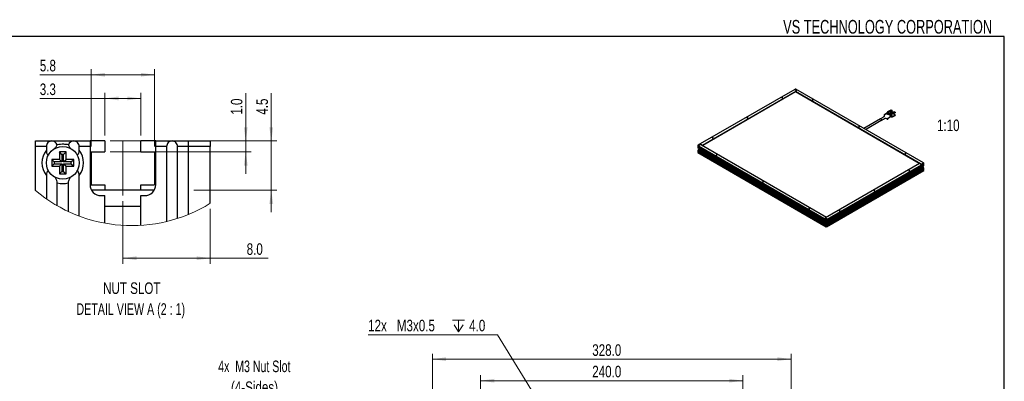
# Model space of a CAD drawing. Header units: millimetres. Extents: x 6 to 294, y 6 to 202.
# Tile 7 of 7: x 111 to 291, y 136 to 202. Entities that reach past the tile are written whole.
import ezdxf

# ---------------------------------------------------------------- set-up
doc = ezdxf.new("R2010")
doc.units = ezdxf.units.MM
doc.linetypes.add('CENTERX2', pattern=[20.32, 12.7, -2.54, 2.54, -2.54])
doc.styles.add('SLDTEXTSTYLE0', font='TXT', dxfattribs={"width": 0.75})
doc.styles.add('SLDTEXTSTYLE1', font='TXT', dxfattribs={"width": 0.7})
doc.styles.add('SLDTEXTSTYLE6', font='TXT', dxfattribs={"width": 0.683333})
doc.styles.add('SLDTEXTSTYLE7', font='TXT', dxfattribs={"width": 0.690476})
doc.dimstyles.new('SLDDIMSTYLE0', dxfattribs={"dimtxt": 2.116667, "dimasz": 2.5, "dimexe": 0, "dimexo": 0.0625, "dimgap": 0.529167, "dimtad": 1, "dimdec": 1, "dimlfac": 5, "dimrnd": 1e-09, "dimzin": 4, "dimdsep": 46, "dimtxsty": 'SLDTEXTSTYLE0', "dimsah": 1, "dimcen": 0.09, "dimadec": 0, "dimazin": 1, "dimtfac": 1, "dimtdec": 1, "dimtofl": 0, "dimtmove": 0, "dimatfit": 3, "dimfxl": 1, "dimfrac": 2, "dimtolj": 1, "dimtzin": 12, "dimarcsym": 0})
doc.dimstyles.new('SLDDIMSTYLE3', dxfattribs={"dimtxt": 2.116667, "dimasz": 2.5, "dimexe": 0, "dimexo": 0.0625, "dimgap": 0.529167, "dimtad": 0, "dimtih": 1, "dimtoh": 1, "dimdec": 1, "dimlfac": 5, "dimrnd": 1e-09, "dimzin": 12, "dimdsep": 46, "dimtxsty": 'SLDTEXTSTYLE0', "dimblk1": 'NONE', "dimsah": 1, "dimcen": 0, "dimadec": 0, "dimazin": 3, "dimtfac": 1, "dimtdec": 1, "dimtmove": 0, "dimatfit": 3, "dimldrblk": 'NONE', "dimfxl": 1, "dimfrac": 2, "dimtolj": 1, "dimtzin": 12, "dimarcsym": 0})
doc.dimstyles.new('SLDDIMSTYLE4', dxfattribs={"dimtxt": 2.116667, "dimasz": 2.5, "dimexe": 0, "dimexo": 0.0625, "dimgap": 0.529167, "dimtad": 1, "dimdec": 1, "dimlfac": 0.5, "dimrnd": 1e-09, "dimzin": 12, "dimdsep": 46, "dimtxsty": 'SLDTEXTSTYLE0', "dimsah": 1, "dimcen": 0.09, "dimadec": 0, "dimazin": 3, "dimtfac": 1, "dimtdec": 1, "dimtofl": 0, "dimtmove": 0, "dimatfit": 3, "dimfxl": 1, "dimfrac": 2, "dimtolj": 1, "dimtzin": 12, "dimarcsym": 0})
doc.dimstyles.new('SLDDIMSTYLE5', dxfattribs={"dimtxt": 2.116667, "dimasz": 2.5, "dimexe": 0, "dimexo": 0.0625, "dimgap": 0.529167, "dimtad": 1, "dimdec": 1, "dimlfac": 0.5, "dimrnd": 1e-09, "dimzin": 4, "dimdsep": 46, "dimtxsty": 'SLDTEXTSTYLE0', "dimsah": 1, "dimcen": 0.09, "dimadec": 0, "dimazin": 1, "dimtfac": 1, "dimtdec": 1, "dimtofl": 0, "dimtmove": 0, "dimatfit": 3, "dimfxl": 1, "dimfrac": 2, "dimtolj": 1, "dimtzin": 12, "dimarcsym": 0})
doc.dimstyles.new('SLDDIMSTYLE6', dxfattribs={"dimtxt": 2.116667, "dimasz": 2.5, "dimexe": 0, "dimexo": 0.0625, "dimgap": 0.529167, "dimtad": 1, "dimdec": 1, "dimlfac": 0.5, "dimrnd": 1e-09, "dimzin": 12, "dimdsep": 46, "dimtxsty": 'SLDTEXTSTYLE0', "dimsah": 1, "dimcen": 0.09, "dimadec": 0, "dimazin": 3, "dimtfac": 1, "dimtdec": 1, "dimtmove": 0, "dimatfit": 0, "dimfxl": 1, "dimfrac": 2, "dimtolj": 1, "dimtzin": 12, "dimarcsym": 0})
doc.dimstyles.new('SLDDIMSTYLE7', dxfattribs={"dimtxt": 2.116667, "dimasz": 2.5, "dimexe": 0, "dimexo": 0.0625, "dimgap": 0.529167, "dimtad": 1, "dimdec": 1, "dimlfac": 0.5, "dimrnd": 1e-09, "dimzin": 4, "dimdsep": 46, "dimtxsty": 'SLDTEXTSTYLE0', "dimsah": 1, "dimcen": 0.09, "dimadec": 0, "dimazin": 1, "dimtfac": 1, "dimtdec": 1, "dimtmove": 0, "dimatfit": 0, "dimfxl": 1, "dimfrac": 2, "dimtolj": 1, "dimtzin": 12, "dimarcsym": 0})

# ---------------------------------------------------------------- blocks, each defined once
blk = doc.blocks.new('SW_NOTE_3')
at = {"color": 0, "linetype": 'Continuous', "lineweight": 0}
blk.add_line((20.62, 0), (0, 0), dxfattribs=at)
at = {"color": 0, "linetype": 'Continuous', "lineweight": 0, "attachment_point": 2}
for s, insert, char_height, style in [('4x  M3 Nut Slot', (10.13, 6.61), 2.1167, 'SLDTEXTSTYLE6'), ('(4-Sides)', (10.16, 2.79), 2.117, 'SLDTEXTSTYLE0')]:
    blk.add_mtext(s, dxfattribs=dict(at, insert=insert, char_height=char_height, style=style))
blk = doc.blocks.new('_D_7')
at = {"color": 7, "linetype": 'Continuous', "lineweight": 18}
for p, q in [((186.52, 115.54), (186.52, 141.03)), ((252.12, 115.54), (252.12, 141.03)), ((186.52, 140.03), (252.12, 140.03))]:
    blk.add_line(p, q, dxfattribs=at)
for points in [[(186.52, 140.03), (189.02, 139.68), (189.02, 140.38)], [(252.12, 140.03), (249.62, 140.38), (249.62, 139.68)]]:
    blk.add_solid(points, dxfattribs=at)
at = {"color": 7, "linetype": 'Continuous', "lineweight": 18, "insert": (215.75, 142.75), "char_height": 2.117, "attachment_point": 1, "style": 'SLDTEXTSTYLE0'}
blk.add_mtext('328.0', dxfattribs=at)
blk = doc.blocks.new('SW_SYMBOL_HOLE_DEPTH')
at = {"color": 0, "linetype": 'Continuous', "lineweight": 18}
for p, q in [((0, 875), (800, 875)), ((400, 875), (400, 75)), ((100, 555), (400, 75)), ((700, 555), (400, 75))]:
    blk.add_line(p, q, dxfattribs=at)
blk = doc.blocks.new('_D_8')
at = {"color": 7, "linetype": 'Continuous', "lineweight": 18}
for p, q in [((198.39, 144.51), (174.74, 144.51)), ((211.16, 123.77), (198.39, 144.51)), ((211.47, 123.26), (211.16, 123.77))]:
    blk.add_line(p, q, dxfattribs=at)
blk.add_solid([(211.16, 123.77), (210.15, 126.08), (209.55, 125.71)], dxfattribs=at)
at = {"color": 7, "linetype": 'Continuous', "lineweight": 18, "xscale": 0.0027037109, "yscale": 0.0027037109, "zscale": 0.0027037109}
blk.add_blockref('SW_SYMBOL_HOLE_DEPTH', (190.21, 144.8), dxfattribs=at)
at = {"color": 7, "linetype": 'Continuous', "lineweight": 18, "char_height": 2.117, "attachment_point": 1, "style": 'SLDTEXTSTYLE0'}
for s, insert in [('12x', (174.74, 147.24)), ('M3x0.5', (180, 147.24)), ('4.0', (193.23, 147.24))]:
    blk.add_mtext(s, dxfattribs=dict(at, insert=insert))
blk = doc.blocks.new('_NONE')
blk = doc.blocks.new('_D_9')
at = {"color": 7, "linetype": 'Continuous', "lineweight": 18}
for p, q in [((195.32, 125.34), (195.32, 137.09)), ((243.32, 125.34), (243.32, 137.09)), ((195.32, 136.09), (243.32, 136.09))]:
    blk.add_line(p, q, dxfattribs=at)
for points in [[(195.32, 136.09), (197.82, 135.74), (197.82, 136.44)], [(243.32, 136.09), (240.82, 136.44), (240.82, 135.74)]]:
    blk.add_solid(points, dxfattribs=at)
at = {"color": 7, "linetype": 'Continuous', "lineweight": 18, "insert": (215.75, 138.82), "char_height": 2.117, "attachment_point": 1, "style": 'SLDTEXTSTYLE0'}
blk.add_mtext('240.0', dxfattribs=at)
blk = doc.blocks.new('_D_11')
at = {"color": 7, "linetype": 'Continuous', "lineweight": 18}
for p, q in [((124.07, 178.95), (124.07, 193.07)), ((135.67, 178.95), (135.67, 193.07)), ((124.07, 192.07), (114.67, 192.07)), ((124.07, 192.07), (135.67, 192.07))]:
    blk.add_line(p, q, dxfattribs=at)
for points in [[(124.07, 192.07), (126.57, 191.72), (126.57, 192.42)], [(135.67, 192.07), (133.17, 192.42), (133.17, 191.72)]]:
    blk.add_solid(points, dxfattribs=at)
at = {"color": 7, "linetype": 'Continuous', "lineweight": 18, "insert": (114.67, 194.8), "char_height": 2.117, "attachment_point": 1, "style": 'SLDTEXTSTYLE0'}
blk.add_mtext('5.8', dxfattribs=at)
blk = doc.blocks.new('_D_12')
at = {"color": 7, "linetype": 'Continuous', "lineweight": 18}
for p, q in [((126.57, 187.74), (114.67, 187.74)), ((126.57, 180.95), (126.57, 188.74)), ((126.57, 187.74), (133.17, 187.74)), ((133.17, 180.95), (133.17, 188.74))]:
    blk.add_line(p, q, dxfattribs=at)
for points in [[(126.57, 187.74), (129.07, 187.39), (129.07, 188.09)], [(133.17, 187.74), (130.67, 188.09), (130.67, 187.39)]]:
    blk.add_solid(points, dxfattribs=at)
at = {"color": 7, "linetype": 'Continuous', "lineweight": 18, "insert": (114.67, 190.47), "char_height": 2.117, "attachment_point": 1, "style": 'SLDTEXTSTYLE0'}
blk.add_mtext('3.3', dxfattribs=at)
blk = doc.blocks.new('_D_13')
at = {"color": 7, "linetype": 'Continuous', "lineweight": 18}
for p, q in [((129.87, 168.95), (129.87, 157.5)), ((145.87, 167.54), (145.87, 157.5)), ((129.87, 158.5), (145.87, 158.5)), ((145.87, 158.5), (156.43, 158.5))]:
    blk.add_line(p, q, dxfattribs=at)
for points in [[(129.87, 158.5), (132.37, 158.15), (132.37, 158.85)], [(145.87, 158.5), (143.37, 158.85), (143.37, 158.15)]]:
    blk.add_solid(points, dxfattribs=at)
at = {"color": 7, "linetype": 'Continuous', "lineweight": 18, "insert": (152.52, 161.23), "char_height": 2.117, "attachment_point": 1, "style": 'SLDTEXTSTYLE0'}
blk.add_mtext('8.0', dxfattribs=at)
blk = doc.blocks.new('_D_14')
at = {"color": 7, "linetype": 'Continuous', "lineweight": 18}
for p, q in [((157.02, 179.95), (157.02, 188.67)), ((127.57, 179.95), (158.02, 179.95)), ((157.02, 179.95), (157.02, 170.95)), ((142.87, 170.95), (158.02, 170.95)), ((157.02, 170.95), (157.02, 166.95))]:
    blk.add_line(p, q, dxfattribs=at)
for points in [[(157.02, 179.95), (157.37, 182.45), (156.67, 182.45)], [(157.02, 170.95), (156.67, 168.45), (157.37, 168.45)]]:
    blk.add_solid(points, dxfattribs=at)
at = {"color": 7, "linetype": 'Continuous', "lineweight": 18, "insert": (154.29, 184.76), "char_height": 2.117, "attachment_point": 1, "rotation": 90, "style": 'SLDTEXTSTYLE0'}
blk.add_mtext('4.5', dxfattribs=at)
blk = doc.blocks.new('_D_15')
at = {"color": 7, "linetype": 'Continuous', "lineweight": 18}
for p, q in [((152.35, 179.95), (152.35, 188.67)), ((127.57, 179.95), (153.35, 179.95)), ((152.35, 179.95), (152.35, 177.95)), ((127.57, 177.95), (153.35, 177.95)), ((152.35, 177.95), (152.35, 173.95))]:
    blk.add_line(p, q, dxfattribs=at)
for points in [[(152.35, 179.95), (152.7, 182.45), (152, 182.45)], [(152.35, 177.95), (152, 175.45), (152.7, 175.45)]]:
    blk.add_solid(points, dxfattribs=at)
at = {"color": 7, "linetype": 'Continuous', "lineweight": 18, "insert": (149.62, 184.76), "char_height": 2.117, "attachment_point": 1, "rotation": 90, "style": 'SLDTEXTSTYLE0'}
blk.add_mtext('1.0', dxfattribs=at)
blk = doc.blocks.new('SW_NOTE_4')
at = {"color": 0, "linetype": 'Continuous', "lineweight": 18, "attachment_point": 2}
for s, insert, char_height, style in [('NUT SLOT', (6.09, 2.73), 2.117, 'SLDTEXTSTYLE0'), ('DETAIL VIEW A (2 : 1)', (5.9, -1.09), 2.1167, 'SLDTEXTSTYLE7')]:
    blk.add_mtext(s, dxfattribs=dict(at, insert=insert, char_height=char_height, style=style))

msp = doc.modelspace()

# ---------------------------------------------------------------- linework, layer by layer
at = {"color": 7, "linetype": 'Continuous', "lineweight": 25}
for p, q in [((291.144, 199.039), (5.901, 199.039)), ((291.144, 6.453), (291.144, 199.039)), ((252.797, 189.391), (235.084, 179.165)), ((252.903, 189.452), (252.797, 189.391)), ((252.797, 189.391), (253.115, 189.207)), ((252.974, 189.452), (252.903, 189.452)), ((276.344, 175.961), (252.974, 189.452)), ((253.115, 189.085), (235.897, 179.145)), ((252.938, 188.917), (235.954, 179.112)), ((252.938, 188.982), (253.115, 189.085)), ((275.813, 175.777), (252.938, 188.982)), ((252.938, 188.917), (252.938, 188.982)), ((275.58, 175.846), (252.938, 188.917)), ((269.847, 185.33), (270.413, 185.657)), ((270.413, 185.657), (270.643, 185.524)), ((268.478, 184.003), (265.446, 182.252)), ((269.214, 184.765), (269.624, 185.001)), ((269.624, 185.099), (269.681, 185.132)), ((269.624, 185.099), (269.624, 184.936)), ((269.624, 185.099), (269.907, 184.936)), ((269.624, 184.936), (269.907, 184.773)), ((269.681, 185.132), (269.964, 184.969)), ((270.416, 185.491), (269.738, 185.099)), ((269.847, 185.163), (269.847, 185.33)), ((269.847, 185.33), (269.992, 185.246)), ((269.851, 184.111), (270.501, 184.487)), ((269.851, 184.03), (269.851, 184.111)), ((269.964, 184.969), (269.907, 184.936)), ((269.907, 184.773), (270.24, 184.965)), ((269.907, 184.936), (269.907, 184.773)), ((269.95, 184.977), (270.629, 185.369)), ((269.964, 184.944), (270.629, 185.328)), ((270.664, 185.308), (269.964, 184.903)), ((269.964, 184.903), (269.964, 184.969)), ((270.229, 184.738), (270.038, 184.848)), ((270.155, 184.916), (270.24, 184.867)), ((270.155, 184.916), (270.155, 184.916)), ((270.24, 184.965), (270.24, 184.867)), ((270.24, 184.867), (270.324, 184.916)), ((270.501, 184.854), (270.254, 184.712)), ((270.264, 184.358), (270.264, 184.677)), ((270.324, 185.054), (270.664, 185.25)), ((270.324, 184.916), (270.324, 185.054)), ((270.324, 185.038), (270.36, 185.018)), ((270.33, 185.035), (270.498, 185.132)), ((270.36, 185.034), (270.926, 185.361)), ((270.36, 185.034), (270.59, 184.901)), ((270.36, 185.034), (270.36, 184.936)), ((270.36, 184.936), (270.501, 184.854)), ((270.59, 184.289), (270.374, 184.414)), ((270.629, 185.369), (270.416, 185.491)), ((270.466, 185.12), (270.452, 185.128)), ((270.466, 185.12), (270.508, 185.144)), ((270.466, 185.136), (270.466, 185.12)), ((270.492, 185.135), (270.498, 185.132)), ((270.498, 185.114), (270.498, 185.132)), ((270.643, 185.524), (270.501, 185.442)), ((270.501, 184.487), (270.501, 184.854)), ((270.508, 185.144), (270.522, 185.169)), ((270.586, 185.393), (270.643, 185.426)), ((270.59, 184.901), (271.155, 185.228)), ((270.59, 184.901), (270.59, 184.289)), ((270.59, 184.289), (271.155, 184.616)), ((270.629, 185.328), (270.629, 185.369)), ((270.664, 185.308), (270.629, 185.328)), ((270.643, 185.426), (270.643, 185.524)), ((270.664, 185.25), (270.664, 185.308)), ((270.926, 185.361), (271.155, 185.228)), ((271.155, 185.091), (270.957, 184.977)), ((270.957, 184.977), (270.957, 184.638)), ((270.957, 184.828), (271.037, 184.782)), ((271.07, 184.801), (270.957, 184.736)), ((270.957, 184.638), (271.155, 184.752)), ((271.155, 184.752), (271.07, 184.801)), ((271.155, 185.228), (271.155, 185.091)), ((271.155, 184.752), (271.155, 184.616)), ((265.746, 182.079), (268.628, 183.743)), ((113.87, 179.95), (116.87, 179.95)), ((113.87, 178.95), (113.87, 179.95)), ((115.87, 178.95), (113.87, 178.95)), ((113.87, 170.886), (113.87, 178.95)), ((115.87, 178.95), (115.87, 178.282)), ((116.87, 179.95), (120.87, 179.95)), ((120.87, 179.95), (123.87, 179.95)), ((121.87, 178.282), (121.87, 178.95)), ((123.87, 178.95), (121.87, 178.95)), ((123.87, 179.95), (123.87, 178.95)), ((126.57, 179.95), (123.87, 179.95)), ((123.87, 178.95), (123.87, 171.95)), ((126.57, 179.95), (126.57, 177.95)), ((133.17, 177.95), (133.17, 179.95)), ((135.87, 179.95), (133.17, 179.95)), ((135.87, 179.95), (138.87, 179.95)), ((135.87, 178.95), (135.87, 179.95)), ((137.87, 178.95), (135.87, 178.95)), ((135.87, 171.95), (135.87, 178.95)), ((137.87, 178.95), (137.87, 165.219)), ((138.87, 179.95), (141.87, 179.95)), ((139.87, 165.779), (139.87, 178.95)), ((141.87, 178.95), (139.87, 178.95)), ((141.87, 179.95), (145.87, 179.95)), ((141.87, 178.95), (141.87, 179.95)), ((145.87, 178.95), (141.87, 178.95)), ((141.87, 166.508), (141.87, 178.95)), ((145.87, 179.95), (145.87, 178.95)), ((145.87, 168.544), (145.87, 178.95)), ((235.084, 179.165), (235.084, 179.124)), ((235.084, 179.124), (235.19, 179.063)), ((235.084, 179.124), (235.084, 179.002)), ((235.084, 179.002), (235.084, 178.839)), ((235.084, 178.839), (235.084, 178.716)), ((235.19, 178.655), (235.084, 178.716)), ((235.331, 178.41), (235.084, 178.267)), ((235.508, 179.247), (235.19, 179.063)), ((235.19, 178.655), (235.19, 179.063)), ((235.19, 179.063), (258.56, 165.572)), ((235.19, 178.981), (235.19, 179.063)), ((258.371, 165.599), (235.19, 178.981)), ((235.19, 178.9), (258.324, 165.545)), ((235.19, 178.818), (235.19, 178.9)), ((258.324, 165.463), (235.19, 178.818)), ((235.19, 178.545), (235.19, 178.736)), ((235.19, 178.736), (258.371, 165.354)), ((235.19, 178.545), (258.242, 165.237)), ((235.433, 178.395), (235.438, 178.401)), ((235.441, 178.4), (235.433, 178.395)), ((235.473, 178.372), (235.433, 178.395)), ((235.473, 178.381), (235.473, 178.336)), ((235.897, 179.145), (235.72, 179.247)), ((235.72, 179.247), (258.595, 166.041)), ((119.47, 177.95), (118.27, 177.95)), ((118.27, 177.95), (118.27, 176.55)), ((118.716, 177.505), (118.27, 177.95)), ((118.716, 177.505), (118.716, 176.105)), ((119.025, 177.505), (118.716, 177.505)), ((119.025, 177.505), (119.47, 177.95)), ((119.025, 176.105), (119.025, 177.505)), ((119.47, 176.55), (119.47, 177.95)), ((124.07, 177.95), (124.07, 171.95)), ((124.07, 177.95), (126.57, 177.95)), ((133.17, 177.95), (135.67, 177.95)), ((135.67, 177.95), (135.67, 171.95)), ((235.084, 178.267), (235.084, 178.226)), ((235.084, 178.226), (235.084, 178.104)), ((235.19, 178.165), (235.084, 178.226)), ((235.084, 178.104), (235.084, 177.981)), ((235.084, 177.981), (258.56, 164.429)), ((235.084, 177.981), (235.084, 177.818)), ((235.084, 177.981), (235.19, 177.92)), ((235.084, 177.818), (258.56, 164.265)), ((235.261, 178.316), (235.19, 178.275)), ((235.19, 178.083), (235.19, 178.275)), ((235.19, 178.275), (258.242, 164.968)), ((235.19, 177.92), (235.19, 178.165)), ((258.56, 164.592), (235.19, 178.083)), ((235.19, 178.002), (258.56, 164.51)), ((235.19, 177.92), (235.19, 178.002)), ((235.19, 177.92), (258.56, 164.429)), ((235.261, 178.316), (258.312, 165.009)), ((235.349, 178.265), (235.473, 178.336)), ((235.473, 178.336), (258.374, 165.115)), ((117.316, 176.105), (116.87, 176.55)), ((116.87, 176.55), (116.87, 175.35)), ((118.27, 176.55), (116.87, 176.55)), ((117.316, 175.795), (116.87, 175.35)), ((116.87, 175.35), (118.27, 175.35)), ((117.316, 176.105), (117.316, 175.795)), ((118.716, 176.105), (117.316, 176.105)), ((117.316, 175.795), (118.716, 175.795)), ((118.716, 176.105), (118.27, 176.55)), ((118.716, 175.795), (118.27, 175.35)), ((118.27, 175.35), (118.27, 173.95)), ((118.716, 175.795), (118.716, 174.395)), ((119.025, 176.105), (119.47, 176.55)), ((120.425, 176.105), (119.025, 176.105)), ((119.025, 174.395), (119.025, 175.795)), ((119.025, 175.795), (119.47, 175.35)), ((119.025, 175.795), (120.425, 175.795)), ((120.87, 176.55), (119.47, 176.55)), ((119.47, 173.95), (119.47, 175.35)), ((119.47, 175.35), (120.87, 175.35)), ((120.425, 176.105), (120.87, 176.55)), ((120.425, 175.795), (120.425, 176.105)), ((120.425, 175.795), (120.87, 175.35)), ((120.87, 175.35), (120.87, 176.55)), ((258.418, 165.939), (275.636, 175.879)), ((258.454, 164.906), (275.778, 174.907)), ((258.666, 164.886), (276.061, 174.928)), ((258.737, 165.633), (276.45, 175.859)), ((276.261, 175.668), (258.737, 165.552)), ((258.737, 165.47), (276.214, 175.559)), ((276.214, 175.478), (258.737, 165.388)), ((258.737, 165.307), (276.261, 175.423)), ((258.737, 165.115), (276.131, 175.157)), ((258.737, 164.845), (276.131, 174.887)), ((276.45, 174.879), (258.737, 164.653)), ((258.737, 164.572), (276.45, 174.797)), ((275.636, 175.879), (275.813, 175.777)), ((275.778, 174.907), (275.778, 174.952)), ((275.778, 174.907), (275.813, 174.887)), ((276.025, 175.777), (276.344, 175.961)), ((276.025, 174.989), (276.025, 175.095)), ((276.061, 175.01), (276.025, 175.03)), ((276.025, 174.989), (276.061, 175.01)), ((276.061, 175.01), (276.061, 174.928)), ((276.131, 174.887), (276.061, 174.928)), ((276.273, 175.03), (276.078, 174.918)), ((276.085, 174.914), (276.344, 175.063)), ((276.273, 175.03), (276.092, 175.134)), ((276.131, 175.185), (276.131, 175.157)), ((276.131, 174.887), (276.131, 174.858)), ((276.273, 175.132), (276.135, 175.212)), ((276.344, 175.173), (276.166, 175.275)), ((276.45, 175.45), (276.202, 175.308)), ((276.202, 174.818), (276.45, 174.961)), ((276.213, 175.553), (276.223, 175.547)), ((276.223, 175.581), (276.223, 175.54)), ((276.254, 175.472), (276.269, 175.463)), ((276.322, 175.606), (276.273, 175.577)), ((276.273, 175.577), (276.273, 175.528)), ((276.273, 175.528), (276.322, 175.557)), ((276.273, 175.132), (276.344, 175.173)), ((276.273, 175.132), (276.273, 175.03)), ((276.294, 175.704), (276.281, 175.695)), ((276.329, 175.724), (276.294, 175.704)), ((276.306, 175.596), (276.322, 175.557)), ((276.323, 175.72), (276.313, 175.727)), ((276.314, 175.578), (276.314, 175.601)), ((276.365, 175.687), (276.322, 175.663)), ((276.322, 175.663), (276.322, 175.606)), ((276.322, 175.624), (276.365, 175.63)), ((276.322, 175.616), (276.342, 175.627)), ((276.322, 175.606), (276.365, 175.581)), ((276.322, 175.557), (276.322, 175.499)), ((276.322, 175.548), (276.365, 175.524)), ((276.322, 175.499), (276.365, 175.524)), ((276.45, 175.9), (276.344, 175.961)), ((276.344, 175.063), (276.344, 175.173)), ((276.344, 175.063), (276.45, 175.001)), ((276.365, 175.63), (276.365, 175.687)), ((276.414, 175.659), (276.365, 175.63)), ((276.365, 175.581), (276.414, 175.61)), ((276.365, 175.524), (276.365, 175.581)), ((276.372, 175.634), (276.414, 175.61)), ((276.396, 175.518), (276.426, 175.518)), ((276.419, 175.723), (276.404, 175.731)), ((276.414, 175.61), (276.414, 175.659)), ((276.45, 175.777), (276.426, 175.763)), ((276.426, 175.518), (276.45, 175.532)), ((276.45, 175.859), (276.45, 175.9)), ((276.45, 175.777), (276.45, 175.859)), ((276.45, 175.625), (276.45, 175.661)), ((276.45, 175.45), (276.45, 175.532)), ((276.45, 174.961), (276.45, 175.001)), ((276.45, 174.879), (276.45, 174.961)), ((276.45, 174.716), (276.45, 174.797)), ((115.87, 173.618), (115.87, 169.356)), ((118.716, 174.395), (118.27, 173.95)), ((118.27, 173.95), (119.47, 173.95)), ((118.716, 174.395), (119.025, 174.395)), ((119.025, 174.395), (119.47, 173.95)), ((121.87, 166.211), (121.87, 173.618)), ((258.631, 164.429), (276.45, 174.716)), ((258.631, 164.265), (276.45, 174.552)), ((258.793, 164.523), (276.45, 174.716)), ((276.45, 174.552), (276.45, 174.716)), ((117.87, 168.092), (117.87, 172.284)), ((119.87, 172.284), (119.87, 167.053)), ((124.07, 171.95), (126.57, 171.95)), ((126.57, 171.95), (126.57, 170.95)), ((133.17, 170.95), (133.17, 171.95)), ((133.17, 171.95), (135.67, 171.95)), ((125.87, 169.95), (126.57, 169.95)), ((133.17, 170.95), (126.57, 170.95)), ((126.57, 164.911), (126.57, 169.95)), ((133.17, 169.95), (133.87, 169.95)), ((133.17, 164.517), (133.17, 169.95)), ((133.17, 167.95), (126.57, 167.95)), ((258.595, 166.041), (258.418, 165.939)), ((258.737, 165.633), (258.418, 165.817)), ((258.312, 165.307), (258.242, 165.266)), ((258.312, 165.278), (258.242, 165.237)), ((258.242, 165.266), (258.242, 165.237)), ((258.242, 164.968), (258.312, 165.009)), ((258.312, 164.98), (258.242, 164.939)), ((258.242, 164.968), (258.242, 164.939)), ((258.291, 165.266), (258.374, 165.218)), ((258.56, 165.164), (258.312, 165.307)), ((258.312, 165.278), (258.312, 165.307)), ((258.312, 165.294), (258.374, 165.258)), ((258.312, 164.98), (258.312, 165.009)), ((258.454, 164.898), (258.312, 164.817)), ((258.312, 164.817), (258.56, 164.674)), ((258.423, 164.924), (258.352, 164.883)), ((258.374, 165.271), (258.374, 164.988)), ((258.393, 165.567), (258.379, 165.559)), ((258.433, 165.466), (258.383, 165.494)), ((258.383, 165.494), (258.383, 165.445)), ((258.425, 165.47), (258.383, 165.445)), ((258.383, 165.445), (258.433, 165.417)), ((258.418, 165.029), (258.418, 165.245)), ((258.418, 165.029), (258.666, 165.172)), ((258.418, 165.029), (258.454, 165.009)), ((258.418, 164.927), (258.423, 164.924)), ((258.475, 165.498), (258.433, 165.523)), ((258.433, 165.523), (258.433, 165.466)), ((258.475, 165.46), (258.433, 165.466)), ((258.475, 165.441), (258.433, 165.417)), ((258.433, 165.417), (258.433, 165.36)), ((258.475, 165.384), (258.433, 165.36)), ((258.433, 165.36), (258.475, 165.335)), ((258.454, 165.009), (258.687, 165.143)), ((258.454, 165.009), (258.454, 164.906)), ((258.666, 164.784), (258.454, 164.906)), ((258.454, 164.898), (258.737, 164.735)), ((258.455, 165.463), (258.475, 165.451)), ((258.503, 165.539), (258.468, 165.56)), ((258.485, 165.562), (258.474, 165.556)), ((258.475, 165.441), (258.475, 165.498)), ((258.524, 165.413), (258.475, 165.441)), ((258.491, 165.432), (258.475, 165.392)), ((258.475, 165.335), (258.475, 165.392)), ((258.475, 165.392), (258.524, 165.364)), ((258.484, 165.436), (258.484, 165.413)), ((258.516, 165.531), (258.503, 165.539)), ((258.524, 165.364), (258.524, 165.413)), ((258.529, 165.299), (258.543, 165.307)), ((258.56, 165.49), (258.536, 165.504)), ((258.536, 165.259), (258.56, 165.245)), ((258.56, 165.572), (258.631, 165.572)), ((258.56, 165.49), (258.56, 165.572)), ((258.56, 165.164), (258.56, 165.245)), ((258.631, 165.164), (258.56, 165.164)), ((258.56, 164.592), (258.56, 164.674)), ((258.56, 164.674), (258.631, 164.674)), ((258.56, 164.429), (258.56, 164.51)), ((258.56, 164.429), (258.631, 164.429)), ((258.56, 164.265), (258.56, 164.429)), ((258.631, 164.265), (258.56, 164.265)), ((258.573, 165.362), (258.579, 165.369)), ((258.631, 165.572), (258.737, 165.633)), ((258.631, 165.572), (258.631, 165.449)), ((258.631, 165.449), (258.631, 165.286)), ((258.631, 165.286), (258.631, 165.164)), ((258.737, 165.225), (258.631, 165.164)), ((258.737, 164.735), (258.631, 164.674)), ((258.631, 164.674), (258.631, 164.551)), ((258.631, 164.551), (258.631, 164.429)), ((258.631, 164.429), (258.737, 164.49)), ((258.631, 164.429), (258.631, 164.265)), ((258.666, 165.184), (258.666, 165.156)), ((258.737, 165.115), (258.666, 165.156)), ((258.666, 164.886), (258.666, 164.784)), ((258.666, 164.886), (258.737, 164.845)), ((258.737, 165.552), (258.737, 165.633)), ((258.737, 165.225), (258.737, 165.633)), ((258.737, 165.388), (258.737, 165.47)), ((258.737, 165.115), (258.737, 165.307)), ((258.737, 164.653), (258.737, 164.845)), ((258.737, 164.49), (258.737, 164.735)), ((258.737, 164.555), (258.737, 164.572)), ((258.737, 164.555), (258.793, 164.523)), ((258.793, 164.523), (258.737, 164.555))]:
    msp.add_line(p, q, dxfattribs=at)
at = {"color": 7, "linetype": 'CENTERX2', "lineweight": 18}
msp.add_line((129.87, 179.95), (129.87, 169.95), dxfattribs=at)
at = {"color": 8, "linetype": 'Continuous', "lineweight": 25}
for p, q in [((235.466, 178.332), (235.331, 178.41)), ((275.813, 174.887), (275.813, 174.973)), ((276.025, 174.907), (276.025, 174.989)), ((276.131, 174.858), (276.202, 174.818)), ((126.57, 170.95), (124.138, 170.95)), ((135.602, 170.95), (133.17, 170.95)), ((258.418, 164.927), (258.418, 165.029))]:
    msp.add_line(p, q, dxfattribs=at)
at = {"color": 7, "linetype": 'Continuous', "lineweight": 25, "flags": 128}
for points in [[(250.442, 187.868), (250.468, 187.858), (250.499, 187.855), (250.529, 187.858), (250.555, 187.868), (250.573, 187.883), (250.579, 187.901), (250.573, 187.918), (250.555, 187.933), (250.529, 187.943), (250.499, 187.947), (250.468, 187.943), (250.442, 187.933), (250.425, 187.918), (250.419, 187.901), (250.425, 187.883), (250.442, 187.868)], [(256.028, 187.525), (256.011, 187.51), (256.005, 187.493), (256.011, 187.475), (256.028, 187.46), (256.054, 187.45), (256.085, 187.446), (256.116, 187.45), (256.142, 187.46), (256.159, 187.475), (256.165, 187.493), (256.159, 187.51), (256.142, 187.525), (256.116, 187.535), (256.085, 187.539), (256.054, 187.535), (256.028, 187.525)], [(244.078, 184.194), (244.104, 184.184), (244.135, 184.181), (244.165, 184.184), (244.191, 184.194), (244.209, 184.209), (244.215, 184.227), (244.209, 184.245), (244.191, 184.26), (244.165, 184.27), (244.135, 184.273), (244.104, 184.27), (244.078, 184.26), (244.061, 184.245), (244.055, 184.227), (244.061, 184.209), (244.078, 184.194)], [(268.673, 183.803), (268.664, 183.862), (268.638, 183.922), (268.599, 183.974), (268.553, 184.011), (268.507, 184.027), (268.468, 184.02), (268.442, 183.99), (268.44, 183.981)], [(268.59, 183.721), (268.599, 183.718), (268.638, 183.725), (268.664, 183.755), (268.673, 183.803)], [(270.229, 184.338), (270.243, 184.333), (270.254, 184.336), (270.262, 184.344), (270.264, 184.358)], [(264.514, 182.627), (264.496, 182.612), (264.49, 182.594), (264.496, 182.576), (264.514, 182.561), (264.54, 182.551), (264.57, 182.548), (264.601, 182.551), (264.627, 182.561), (264.644, 182.576), (264.65, 182.594), (264.644, 182.612), (264.627, 182.627), (264.601, 182.637), (264.57, 182.64), (264.54, 182.637), (264.514, 182.627)], [(237.714, 180.52), (237.74, 180.51), (237.771, 180.507), (237.802, 180.51), (237.827, 180.52), (237.845, 180.535), (237.851, 180.553), (237.845, 180.571), (237.827, 180.586), (237.802, 180.596), (237.771, 180.599), (237.74, 180.596), (237.714, 180.586), (237.697, 180.571), (237.691, 180.553), (237.697, 180.535), (237.714, 180.52)], [(237.101, 177.253), (237.104, 177.253), (237.135, 177.249), (237.165, 177.253), (237.191, 177.263), (237.208, 177.278), (237.215, 177.295), (237.208, 177.313), (237.191, 177.328), (237.165, 177.338), (237.135, 177.342), (237.104, 177.338), (237.078, 177.328), (237.061, 177.313), (237.055, 177.295), (237.061, 177.278), (237.062, 177.276)], [(237.055, 177.291), (237.056, 177.297), (237.069, 177.314), (237.092, 177.326), (237.121, 177.333), (237.152, 177.332), (237.181, 177.325), (237.202, 177.312), (237.213, 177.295), (237.214, 177.291)], [(238.535, 177.296), (238.552, 177.311), (238.558, 177.328), (238.552, 177.346), (238.535, 177.361), (238.509, 177.371), (238.478, 177.374), (238.447, 177.371), (238.421, 177.361), (238.404, 177.346), (238.398, 177.328), (238.404, 177.311), (238.421, 177.296), (238.447, 177.286), (238.478, 177.282), (238.509, 177.286), (238.535, 177.296)], [(272.999, 177.728), (272.982, 177.713), (272.976, 177.696), (272.982, 177.678), (272.999, 177.663), (273.025, 177.653), (273.056, 177.649), (273.086, 177.653), (273.112, 177.663), (273.129, 177.678), (273.136, 177.696), (273.129, 177.713), (273.112, 177.728), (273.086, 177.738), (273.056, 177.742), (273.025, 177.738), (272.999, 177.728)], [(238.582, 176.398), (238.602, 176.408), (238.629, 176.431), (238.638, 176.459), (238.629, 176.486), (238.602, 176.51), (238.561, 176.525), (238.513, 176.531), (238.466, 176.525), (238.425, 176.51), (238.409, 176.498)], [(276.212, 175.549), (276.216, 175.539), (276.224, 175.526)], [(276.404, 175.731), (276.37, 175.738), (276.329, 175.724), (276.289, 175.691), (276.254, 175.645), (276.231, 175.592), (276.223, 175.54), (276.231, 175.498), (276.254, 175.472), (276.254, 175.472)], [(276.45, 175.655), (276.442, 175.697), (276.419, 175.723), (276.384, 175.73), (276.344, 175.716), (276.303, 175.683), (276.269, 175.637), (276.246, 175.584), (276.238, 175.532), (276.246, 175.49), (276.269, 175.463), (276.303, 175.457), (276.344, 175.471), (276.384, 175.504), (276.419, 175.55), (276.442, 175.603), (276.45, 175.655)], [(276.342, 175.73), (276.327, 175.731), (276.316, 175.729)], [(276.45, 175.532), (276.45, 175.54), (276.45, 175.549), (276.45, 175.558), (276.45, 175.568), (276.45, 175.578), (276.45, 175.588), (276.45, 175.597), (276.45, 175.606), (276.45, 175.614)], [(276.45, 174.797), (276.45, 174.806), (276.45, 174.816), (276.45, 174.827), (276.45, 174.838), (276.45, 174.849), (276.45, 174.86), (276.45, 174.87), (276.45, 174.879)], [(242.051, 174.396), (242.054, 174.395), (242.084, 174.392), (242.115, 174.395), (242.141, 174.405), (242.158, 174.42), (242.164, 174.438), (242.158, 174.456), (242.141, 174.471), (242.115, 174.481), (242.084, 174.484), (242.054, 174.481), (242.028, 174.471), (242.01, 174.456), (242.004, 174.438), (242.01, 174.42), (242.012, 174.419)], [(242.005, 174.434), (242.006, 174.44), (242.019, 174.456), (242.041, 174.469), (242.071, 174.475), (242.102, 174.475), (242.13, 174.468), (242.152, 174.455), (242.163, 174.438), (242.164, 174.434)], [(244.239, 173.133), (244.259, 173.142), (244.286, 173.165), (244.295, 173.193), (244.286, 173.221), (244.259, 173.244), (244.218, 173.26), (244.17, 173.265), (244.122, 173.26), (244.082, 173.244), (244.066, 173.233)], [(272.771, 173.029), (272.755, 173.04), (272.714, 173.056), (272.667, 173.061), (272.619, 173.056), (272.578, 173.04), (272.551, 173.016), (272.542, 172.989), (272.551, 172.961), (272.578, 172.938), (272.598, 172.929)], [(273.819, 174.503), (273.793, 174.513), (273.763, 174.517), (273.732, 174.513), (273.706, 174.503), (273.689, 174.488), (273.683, 174.471), (273.689, 174.453), (273.706, 174.438), (273.732, 174.428), (273.763, 174.425), (273.793, 174.428), (273.819, 174.438), (273.837, 174.453), (273.843, 174.471), (273.837, 174.488), (273.819, 174.503)], [(274.472, 174.011), (274.473, 174.012), (274.479, 174.03), (274.473, 174.047), (274.456, 174.062), (274.43, 174.072), (274.399, 174.076), (274.368, 174.072), (274.342, 174.062), (274.325, 174.047), (274.319, 174.03), (274.325, 174.012), (274.342, 173.997), (274.368, 173.987), (274.399, 173.984), (274.43, 173.987), (274.432, 173.988)], [(274.319, 174.026), (274.321, 174.032), (274.334, 174.048), (274.356, 174.061), (274.385, 174.067), (274.417, 174.067), (274.445, 174.059), (274.467, 174.046), (274.478, 174.03), (274.479, 174.026)], [(247.02, 172.397), (247.037, 172.412), (247.043, 172.43), (247.037, 172.447), (247.02, 172.462), (246.994, 172.472), (246.963, 172.476), (246.933, 172.472), (246.907, 172.462), (246.889, 172.447), (246.883, 172.43), (246.889, 172.412), (246.907, 172.397), (246.933, 172.387), (246.963, 172.384), (246.994, 172.387), (247.02, 172.397)], [(247.001, 171.539), (247.003, 171.538), (247.034, 171.534), (247.065, 171.538), (247.091, 171.548), (247.108, 171.563), (247.114, 171.581), (247.108, 171.598), (247.091, 171.613), (247.065, 171.623), (247.034, 171.627), (247.003, 171.623), (246.977, 171.613), (246.96, 171.598), (246.954, 171.581), (246.96, 171.563), (246.961, 171.561)], [(246.954, 171.576), (246.956, 171.583), (246.969, 171.599), (246.991, 171.611), (247.02, 171.618), (247.052, 171.617), (247.08, 171.61), (247.102, 171.597), (247.113, 171.58), (247.114, 171.576)], [(270.936, 171.97), (270.937, 171.971), (270.943, 171.989), (270.937, 172.006), (270.92, 172.021), (270.894, 172.031), (270.863, 172.035), (270.833, 172.031), (270.807, 172.021), (270.79, 172.006), (270.783, 171.989), (270.79, 171.971), (270.807, 171.956), (270.833, 171.946), (270.863, 171.943), (270.894, 171.946), (270.897, 171.947)], [(270.784, 171.985), (270.785, 171.991), (270.798, 172.007), (270.821, 172.02), (270.85, 172.026), (270.881, 172.026), (270.91, 172.018), (270.931, 172.005), (270.942, 171.988), (270.943, 171.985)], [(249.896, 169.867), (249.915, 169.876), (249.943, 169.9), (249.952, 169.927), (249.943, 169.955), (249.915, 169.978), (249.875, 169.994), (249.827, 170), (249.779, 169.994), (249.739, 169.978), (249.723, 169.967)], [(267.401, 169.929), (267.402, 169.93), (267.408, 169.948), (267.402, 169.965), (267.385, 169.98), (267.359, 169.99), (267.328, 169.994), (267.297, 169.99), (267.271, 169.98), (267.254, 169.965), (267.248, 169.948), (267.254, 169.93), (267.271, 169.915), (267.297, 169.905), (267.328, 169.902), (267.359, 169.905), (267.361, 169.906)], [(267.248, 169.944), (267.25, 169.95), (267.263, 169.966), (267.285, 169.979), (267.314, 169.985), (267.346, 169.985), (267.374, 169.977), (267.396, 169.964), (267.407, 169.947), (267.408, 169.944)], [(267.455, 170.83), (267.429, 170.84), (267.399, 170.843), (267.368, 170.84), (267.342, 170.83), (267.325, 170.815), (267.319, 170.797), (267.325, 170.779), (267.342, 170.764), (267.368, 170.754), (267.399, 170.751), (267.429, 170.754), (267.455, 170.764), (267.473, 170.779), (267.479, 170.797), (267.473, 170.815), (267.455, 170.83)], [(251.95, 168.681), (251.953, 168.68), (251.984, 168.677), (252.014, 168.68), (252.04, 168.69), (252.058, 168.705), (252.064, 168.723), (252.058, 168.741), (252.04, 168.756), (252.014, 168.766), (251.984, 168.769), (251.953, 168.766), (251.927, 168.756), (251.91, 168.741), (251.904, 168.723), (251.91, 168.705), (251.911, 168.704)], [(251.904, 168.719), (251.906, 168.725), (251.918, 168.742), (251.941, 168.754), (251.97, 168.76), (252.001, 168.76), (252.03, 168.753), (252.051, 168.74), (252.063, 168.723), (252.063, 168.719)], [(255.505, 167.499), (255.522, 167.514), (255.529, 167.531), (255.522, 167.549), (255.505, 167.564), (255.479, 167.574), (255.449, 167.578), (255.418, 167.574), (255.392, 167.564), (255.375, 167.549), (255.369, 167.531), (255.375, 167.514), (255.392, 167.499), (255.418, 167.489), (255.449, 167.485), (255.479, 167.489), (255.505, 167.499)], [(263.865, 167.888), (263.866, 167.889), (263.872, 167.907), (263.866, 167.924), (263.849, 167.939), (263.823, 167.949), (263.792, 167.953), (263.762, 167.949), (263.736, 167.939), (263.719, 167.924), (263.712, 167.907), (263.719, 167.889), (263.736, 167.874), (263.762, 167.864), (263.792, 167.861), (263.823, 167.864), (263.826, 167.865)], [(263.713, 167.903), (263.714, 167.909), (263.727, 167.925), (263.75, 167.938), (263.779, 167.944), (263.81, 167.944), (263.839, 167.936), (263.86, 167.923), (263.871, 167.906), (263.872, 167.903)], [(255.553, 166.602), (255.572, 166.611), (255.599, 166.634), (255.609, 166.662), (255.599, 166.689), (255.572, 166.713), (255.532, 166.728), (255.484, 166.734), (255.436, 166.728), (255.396, 166.713), (255.38, 166.702)], [(256.9, 165.824), (256.903, 165.823), (256.933, 165.82), (256.964, 165.823), (256.99, 165.833), (257.007, 165.848), (257.013, 165.866), (257.007, 165.883), (256.99, 165.898), (256.964, 165.908), (256.933, 165.912), (256.903, 165.908), (256.877, 165.898), (256.86, 165.883), (256.853, 165.866), (256.86, 165.848), (256.861, 165.846)], [(256.854, 165.862), (256.855, 165.868), (256.868, 165.884), (256.891, 165.897), (256.92, 165.903), (256.951, 165.903), (256.98, 165.895), (257.001, 165.882), (257.012, 165.865), (257.013, 165.862)], [(260.33, 165.846), (260.331, 165.848), (260.337, 165.866), (260.331, 165.883), (260.313, 165.898), (260.288, 165.908), (260.257, 165.912), (260.226, 165.908), (260.2, 165.898), (260.183, 165.883), (260.177, 165.866), (260.183, 165.848), (260.2, 165.833), (260.226, 165.823), (260.257, 165.82), (260.288, 165.823), (260.29, 165.824)], [(260.177, 165.862), (260.179, 165.868), (260.192, 165.884), (260.214, 165.897), (260.243, 165.903), (260.274, 165.903), (260.303, 165.895), (260.325, 165.882), (260.336, 165.865), (260.337, 165.862)], [(261.091, 167.156), (261.065, 167.166), (261.035, 167.169), (261.004, 167.166), (260.978, 167.156), (260.961, 167.141), (260.955, 167.123), (260.961, 167.105), (260.978, 167.09), (261.004, 167.08), (261.035, 167.077), (261.065, 167.08), (261.091, 167.09), (261.109, 167.105), (261.115, 167.123), (261.109, 167.141), (261.091, 167.156)], [(262.164, 166.906), (262.148, 166.917), (262.108, 166.932), (262.06, 166.938), (262.012, 166.932), (261.972, 166.917), (261.945, 166.893), (261.935, 166.866), (261.945, 166.838), (261.972, 166.815), (261.991, 166.806)], [(258.56, 165.368), (258.552, 165.419), (258.529, 165.472), (258.494, 165.519), (258.454, 165.552), (258.413, 165.566), (258.379, 165.559), (258.356, 165.532), (258.348, 165.49), (258.356, 165.439), (258.379, 165.386), (258.413, 165.339), (258.454, 165.307), (258.494, 165.292), (258.529, 165.299), (258.552, 165.326), (258.56, 165.368)], [(258.574, 165.376), (258.566, 165.428), (258.543, 165.481), (258.509, 165.527), (258.468, 165.56), (258.427, 165.574), (258.393, 165.567)], [(258.481, 165.565), (258.471, 165.567), (258.455, 165.566)], [(258.543, 165.307), (258.543, 165.307), (258.566, 165.334), (258.574, 165.376)]]:
    msp.add_lwpolyline(points, dxfattribs=at)
at = {"color": 7, "linetype": 'Continuous', "lineweight": 25}
msp.add_circle((118.87, 175.95), 3, dxfattribs=at)
for centre, radius, start, end in [((253.092, 189.146), 0.0655, 290.78289, 69.21711), ((270.188, 184.673), 0.0768, 2.60545, 57.39453), ((116.87, 178.95), 1, 89.9987, 180.00055), ((116.87, 178.95), 1, 18.57807, 90.00233), ((120.87, 178.95), 1, 89.999, 161.42049), ((120.87, 178.95), 1, 359.99924, 90.00151), ((138.87, 178.95), 1, 89.99933, 179.9999), ((138.87, 178.95), 1, 0.00009, 90.00066), ((235.15, 178.963), 0.075, 301.8737, 358.13209), ((235.15, 178.8), 0.075, 301.87383, 358.13196), ((235.263, 178.523), 0.132, 301.24421, 322.36803), ((235.614, 179.042), 0.231, 62.60936, 117.39081), ((118.87, 175.95), 3.8, 142.13624, 217.86376), ((118.87, 175.95), 3.8, 322.13624, 37.86376), ((235.15, 178.065), 0.075, 301.8738, 358.132), ((275.919, 175.982), 0.231, 242.60936, 297.39081), ((275.919, 175.091), 0.23, 242.6503, 277.59344), ((276.285, 175.178), 0.154, 122.60546, 177.39448), ((276.175, 174.851), 0.0437, 170.78604, 309.2034), ((276.387, 175.519), 0.178, 166.70982, 193.29018), ((276.377, 175.574), 0.154, 144.54015, 177.24038), ((276.414, 175.593), 0.17, 86.04147, 153.95315), ((276.273, 175.593), 0.17, 266.04147, 333.95315), ((118.87, 175.949), 3.799, 254.74, 285.26), ((125.87, 171.95), 2, 179.99885, 270.00105), ((133.87, 171.95), 2, 269.99895, 0.00115), ((258.442, 165.878), 0.0655, 110.78289, 249.21711), ((258.285, 165.273), 0.0437, 50.79686, 189.21519), ((258.395, 164.946), 0.154, 182.60497, 237.39459), ((258.467, 164.987), 0.155, 182.76874, 222.13981), ((258.497, 165.504), 0.178, 166.70803, 193.29197), ((258.383, 165.429), 0.17, 26.04697, 93.95841), ((258.524, 165.429), 0.17, 206.04697, 273.95841), ((258.45, 164.996), 0.0754, 185.69535, 245.6252), ((258.518, 165.006), 0.126, 220.66512, 239.12604), ((258.421, 165.409), 0.154, 2.75908, 35.46039)]:
    msp.add_arc(centre, radius, start, end, dxfattribs=at)
at = {"color": 7, "linetype": 'Continuous', "lineweight": 18}
msp.add_arc((131.491, 191.854), 27.389, 229.95832, 301.66882, dxfattribs=at)
at = {"color": 7, "linetype": 'Continuous', "lineweight": 25}
for centre, start_param, end_param in [((258.56, 165.449), 0, 1.5707963), ((258.56, 165.286), 4.712389, 6.2831853), ((258.56, 164.551), 0, 1.5707963), ((258.56, 164.551), 4.712389, 6.2831853), ((258.56, 165.449), 5.0366487, 6.2831853), ((258.56, 165.286), 0, 1.2465366)]:
    msp.add_ellipse(centre, major_axis=(0.0707, 0), ratio=0.5773815, start_param=start_param, end_param=end_param, dxfattribs=at)
for points, knots in [([(269.624, 185.008), (269.598, 184.993), (269.531, 184.954), (269.431, 184.898), (269.333, 184.838), (269.247, 184.8), (269.187, 184.766), (269.16, 184.722), (269.147, 184.667), (269.149, 184.588), (269.164, 184.509), (269.175, 184.461), (269.17, 184.432), (269.164, 184.417), (269.148, 184.406), (269.091, 184.382), (269.007, 184.329), (268.876, 184.252), (268.689, 184.146), (268.547, 184.065), (268.468, 184.02)], [0, 0, 0, 0, 0.0547882, 0.1364582, 0.2017013, 0.2559255, 0.296645, 0.3138448, 0.3340181, 0.3819685, 0.4277653, 0.4724003, 0.4903956, 0.5043696, 0.5296656, 0.5661639, 0.6157162, 0.7101094, 0.8383699, 1, 1, 1, 1]), ([(268.639, 183.726), (268.829, 183.828), (269.063, 183.954), (269.287, 184.11), (269.354, 184.136), (269.401, 184.135), (269.5, 184.092), (269.612, 184.022), (269.713, 183.977), (269.756, 183.963), (269.79, 183.962), (269.816, 183.97), (269.835, 183.981), (269.85, 183.997), (269.865, 184.019), (269.877, 184.052), (269.885, 184.089), (269.894, 184.117), (269.902, 184.131), (269.906, 184.137), (269.912, 184.142), (270.024, 184.205), (270.137, 184.27), (270.247, 184.333)], [0, 0, 0, 0, 0.3508737, 0.4330858, 0.4523096, 0.4708558, 0.5096594, 0.6129626, 0.6385606, 0.6612542, 0.6818549, 0.6915676, 0.7012207, 0.7110649, 0.7204927, 0.7370769, 0.7585538, 0.7734195, 0.7768626, 0.780162, 0.7835581, 0.7872743, 1, 1, 1, 1]), ([(117.365, 178.483), (117.434, 178.564), (117.63, 178.798), (117.744, 179.083), (117.818, 179.268)], [0, 0, 0, 0, 0.3485396, 1, 1, 1, 1]), ([(119.922, 179.268), (119.635, 179.304), (118.935, 179.39), (118.232, 179.314), (117.818, 179.268)], [0, 0, 0, 0, 0.4108146, 1, 1, 1, 1]), ([(119.922, 179.268), (119.929, 179.248), (119.993, 179.04), (120.138, 178.763), (120.322, 178.547), (120.378, 178.481)], [0, 0, 0, 0, 0.06875588, 0.7161893, 1, 1, 1, 1]), ([(115.87, 178.282), (115.878, 178.124), (115.89, 177.867), (115.987, 177.581), (116.108, 177.458), (116.212, 177.432), (116.301, 177.45), (116.347, 177.477), (116.364, 177.488)], [0, 0, 0, 0, 0.417247, 0.678375, 0.7681681, 0.8589491, 0.9461127, 1, 1, 1, 1]), ([(121.563, 177.448), (121.579, 177.45), (121.631, 177.456), (121.723, 177.547), (121.85, 177.818), (121.862, 178.085), (121.87, 178.282)], [0, 0, 0, 0, 0.04983308, 0.16580047, 0.38200514, 1, 1, 1, 1]), ([(276.214, 175.559), (276.214, 175.565), (276.215, 175.579), (276.22, 175.608), (276.228, 175.636), (276.237, 175.651), (276.24, 175.656)], [0, 0, 0, 0, 0.2376394, 0.5401154, 0.8600432, 1, 1, 1, 1]), ([(276.234, 175.494), (276.232, 175.495), (276.225, 175.499), (276.219, 175.499), (276.215, 175.492), (276.214, 175.482), (276.214, 175.478)], [0, 0, 0, 0, 0.099219, 0.4240269, 0.7815352, 1, 1, 1, 1]), ([(276.261, 175.423), (276.263, 175.429), (276.267, 175.438), (276.269, 175.453), (276.267, 175.461), (276.267, 175.463)], [0, 0, 0, 0, 0.5201005, 0.869585, 1, 1, 1, 1]), ([(276.426, 175.763), (276.417, 175.762), (276.401, 175.759), (276.383, 175.754), (276.374, 175.75), (276.369, 175.748), (276.367, 175.745), (276.367, 175.742), (276.37, 175.739), (276.375, 175.737), (276.376, 175.736)], [0, 0, 0, 0, 0.2808595, 0.4695899, 0.5400153, 0.6111567, 0.6725636, 0.7647079, 0.9410414, 1, 1, 1, 1]), ([(116.343, 174.425), (116.337, 174.428), (116.302, 174.451), (116.227, 174.466), (116.123, 174.45), (116.017, 174.356), (115.891, 174.078), (115.879, 173.814), (115.87, 173.618)], [0, 0, 0, 0, 0.0184398, 0.1120698, 0.1963619, 0.2944629, 0.4773045, 1, 1, 1, 1]), ([(117.87, 172.284), (117.854, 172.422), (117.814, 172.756), (117.598, 173.141), (117.412, 173.362), (117.352, 173.432)], [0, 0, 0, 0, 0.322392, 0.7841299, 1, 1, 1, 1]), ([(120.329, 173.358), (120.279, 173.295), (120.1, 173.075), (119.912, 172.71), (119.881, 172.395), (119.87, 172.284)], [0, 0, 0, 0, 0.2044321, 0.7183015, 1, 1, 1, 1]), ([(121.87, 173.618), (121.863, 173.776), (121.851, 174.033), (121.754, 174.319), (121.632, 174.441), (121.529, 174.468), (121.441, 174.451), (121.397, 174.424), (121.381, 174.414)], [0, 0, 0, 0, 0.4189563, 0.68113, 0.771291, 0.8624507, 0.949973, 1, 1, 1, 1]), ([(258.324, 165.545), (258.333, 165.545), (258.354, 165.546), (258.372, 165.552), (258.382, 165.555)], [0, 0, 0, 0, 0.45236136, 1, 1, 1, 1]), ([(258.353, 165.458), (258.351, 165.459), (258.342, 165.463), (258.332, 165.463), (258.324, 165.463)], [0, 0, 0, 0, 0.2306498, 1, 1, 1, 1]), ([(258.424, 165.574), (258.425, 165.574), (258.428, 165.576), (258.43, 165.578), (258.431, 165.58), (258.428, 165.583), (258.424, 165.586), (258.417, 165.589), (258.399, 165.594), (258.383, 165.597), (258.371, 165.599)], [0, 0, 0, 0, 0.0428797, 0.1584157, 0.2747908, 0.3423743, 0.4102968, 0.4908867, 0.631034, 1, 1, 1, 1]), ([(258.371, 165.354), (258.381, 165.353), (258.391, 165.351), (258.402, 165.354), (258.403, 165.354)], [0, 0, 0, 0, 0.8783381, 1, 1, 1, 1]), ([(258.531, 165.299), (258.53, 165.297), (258.529, 165.291), (258.53, 165.276), (258.534, 165.266), (258.536, 165.259)], [0, 0, 0, 0, 0.1172334, 0.3602384, 1, 1, 1, 1]), ([(258.558, 165.491), (258.561, 165.484), (258.571, 165.468), (258.579, 165.439), (258.581, 165.42), (258.582, 165.411)], [0, 0, 0, 0, 0.24327875, 0.60909337, 1, 1, 1, 1]), ([(258.582, 165.325), (258.582, 165.325), (258.581, 165.33), (258.578, 165.335), (258.57, 165.334), (258.562, 165.329), (258.56, 165.328)], [0, 0, 0, 0, 0.0463956, 0.449943, 0.8767669, 1, 1, 1, 1]), ([(258.582, 165.325), (258.585, 165.337), (258.591, 165.365), (258.586, 165.394), (258.582, 165.411)], [0, 0, 0, 0, 0.4113252, 1, 1, 1, 1])]:
    msp.add_open_spline(points, degree=3, knots=knots, dxfattribs=at)

# ---------------------------------------------------------------- block references
at = {"color": 7, "linetype": 'Continuous', "lineweight": 18}
msp.add_blockref('SW_NOTE_4', (125.409, 151.347), dxfattribs=at)
at = {"color": 7, "linetype": 'Continuous', "lineweight": 0}
msp.add_blockref('SW_NOTE_3', (143.794, 133.165), dxfattribs=at)

# ---------------------------------------------------------------- texts
for s, insert, char_height, attachment_point, style in [('VS TECHNOLOGY CORPORATION', (288.908, 202.099), 2.5, 3, 'SLDTEXTSTYLE1'), ('1:10', (278.823, 183.872), 2.1167, 1, 'SLDTEXTSTYLE0')]:
    msp.add_mtext(s, dxfattribs=dict(at, insert=insert, char_height=char_height, attachment_point=attachment_point, style=style))

# ---------------------------------------------------------------- dimensions: what is measured, and where the dimension line sits
at = {"color": 7, "linetype": 'Continuous', "lineweight": 18}
for base, p1, p2, dimstyle, picture, middle in [((135.67, 192.069), (124.07, 177.95), (135.67, 177.95), 'SLDDIMSTYLE4', '_D_11', (116.626, 192.069)), ((133.17, 187.739), (126.57, 179.95), (133.17, 179.95), 'SLDDIMSTYLE4', '_D_12', (116.626, 187.739)), ((145.87, 158.504), (129.87, 169.95), (145.87, 168.544), 'SLDDIMSTYLE5', '_D_13', (154.476, 158.504)), ((252.116, 140.026), (186.516, 114.543), (252.116, 114.543), 'SLDDIMSTYLE0', '_D_7', (219.267, 140.026)), ((243.316, 136.092), (195.316, 124.343), (243.316, 124.343), 'SLDDIMSTYLE0', '_D_9', (219.267, 136.092))]:
    dim = msp.add_linear_dim(base=base, p1=p1, p2=p2, dimstyle=dimstyle, dxfattribs=at)
    dim.commit()
    dim.dimension.update_dxf_attribs({"geometry": picture, "text_midpoint": middle, "dimtype": 160})
for base, p2, dimstyle, picture, middle in [((157.02, 170.95), (141.87, 170.95), 'SLDDIMSTYLE6', '_D_14', (157.02, 186.717)), ((152.351, 177.95), (126.57, 177.95), 'SLDDIMSTYLE7', '_D_15', (152.351, 186.717))]:
    dim = msp.add_linear_dim(base=base, p1=(126.57, 179.95), p2=p2, angle=90, dimstyle=dimstyle, dxfattribs=at)
    dim.commit()
    dim.dimension.update_dxf_attribs({"geometry": picture, "text_midpoint": middle, "dimtype": 160})
dim = msp.add_diameter_dim_2p(p1=(211.473, 123.258), p2=(211.159, 123.769), text='12x M3x0.5 {\\fGDT;x}4.0', dimstyle='SLDDIMSTYLE3', override={"dimpost": '<>'}, dxfattribs=at)
dim.commit()
dim.dimension.update_dxf_attribs({"geometry": '_D_8', "text_midpoint": (185.941, 146.233), "dimtype": 163})

doc.saveas('drawing.dxf')
